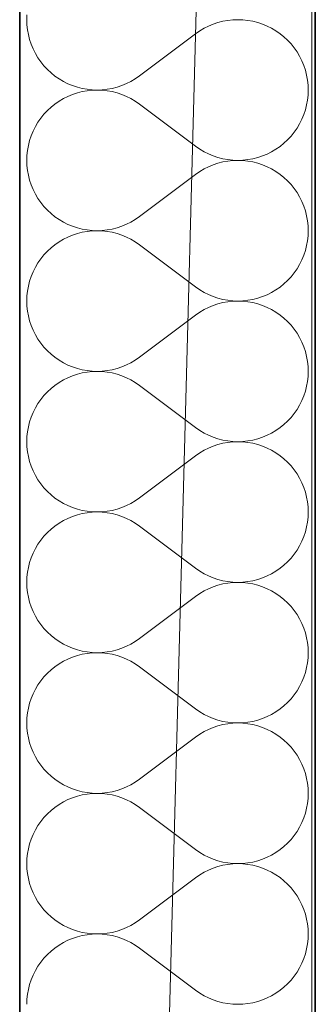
# Model space of a CAD drawing. Header units: millimetres. Extents: x -8078 to 241103, y -4319 to 602442.
# Tile 116 of 148: x 80170 to 80330, y 284562 to 285096. Entities that reach past the tile are written whole.
import ezdxf

# ---------------------------------------------------------------- set-up
doc = ezdxf.new("R2010")
doc.units = ezdxf.units.MM
doc.header["$MEASUREMENT"] = 0
for name, color, linetype in [('#podkład', 252, 'Continuous'), ('- A - ocieplenie', 7, 'Continuous'), ('Konstrukcja - Stropy', 7, 'Continuous')]:
    doc.layers.add(name, color=color, linetype=linetype)

# ---------------------------------------------------------------- blocks, each defined once
blk = doc.blocks.new('UHYGFFFF')
at = {"layer": '- A - ocieplenie', "color": 252, "linetype": 'Continuous', "lineweight": 35, "ltscale": 100}
for p, q in [((19777.48, 387506.86), (19777.48, 382744.35)), ((19937.48, 382893.65), (19937.48, 387506.86))]:
    blk.add_line(p, q, dxfattribs=at)
at = {"layer": '- A - ocieplenie', "color": 252, "linetype": 'Continuous', "lineweight": 13, "ltscale": 100}
for p, q in [((19781.38, 385617.1), (19781.29, 385614.38)), ((19781.29, 385614.38), (19781.38, 385611.66)), ((19781.38, 385611.66), (19781.68, 385608.96)), ((19879.72, 385610.93), (19877.29, 385609.71)), ((19882.23, 385611.97), (19879.72, 385610.93)), ((19884.81, 385612.83), (19882.23, 385611.97)), ((19887.45, 385613.51), (19884.81, 385612.83)), ((19890.13, 385613.99), (19887.45, 385613.51)), ((19892.83, 385614.28), (19890.13, 385613.99)), ((19895.55, 385614.38), (19892.83, 385614.28)), ((19898.27, 385614.29), (19895.55, 385614.38)), ((19900.97, 385614), (19898.27, 385614.29)), ((19903.65, 385613.52), (19900.97, 385614)), ((19906.29, 385612.84), (19903.65, 385613.52)), ((19908.87, 385611.99), (19906.29, 385612.84)), ((19911.38, 385610.95), (19908.87, 385611.99)), ((19913.82, 385609.73), (19911.38, 385610.95)), ((19781.68, 385608.96), (19782.16, 385606.28)), ((19782.16, 385606.28), (19782.83, 385603.64)), ((19872.72, 385606.76), (19842.24, 385583.91)), ((19874.95, 385608.32), (19872.72, 385606.76)), ((19877.29, 385609.71), (19874.95, 385608.32)), ((19916.16, 385608.34), (19913.82, 385609.73)), ((19918.39, 385606.79), (19916.16, 385608.34)), ((19920.51, 385605.09), (19918.39, 385606.79)), ((19782.83, 385603.64), (19783.69, 385601.06)), ((19783.69, 385601.06), (19784.73, 385598.55)), ((19922.5, 385603.23), (19920.51, 385605.09)), ((19924.36, 385601.24), (19922.5, 385603.23)), ((19926.06, 385599.12), (19924.36, 385601.24)), ((19784.73, 385598.55), (19785.95, 385596.12)), ((19785.95, 385596.12), (19787.34, 385593.78)), ((19927.62, 385596.89), (19926.06, 385599.12)), ((19929, 385594.55), (19927.62, 385596.89)), ((19787.34, 385593.78), (19788.89, 385591.54)), ((19788.89, 385591.54), (19790.6, 385589.43)), ((19790.6, 385589.43), (19792.45, 385587.44)), ((19930.22, 385592.12), (19929, 385594.55)), ((19931.26, 385589.6), (19930.22, 385592.12)), ((19932.12, 385587.02), (19931.26, 385589.6)), ((19792.45, 385587.44), (19794.45, 385585.58)), ((19794.45, 385585.58), (19796.56, 385583.88)), ((19932.8, 385584.39), (19932.12, 385587.02)), ((19933.28, 385581.71), (19932.8, 385584.39)), ((19796.56, 385583.88), (19798.8, 385582.33)), ((19798.8, 385582.33), (19801.14, 385580.94)), ((19801.14, 385580.94), (19803.57, 385579.72)), ((19803.57, 385579.72), (19806.09, 385578.68)), ((19806.09, 385578.68), (19808.67, 385577.82)), ((19830.14, 385577.84), (19832.72, 385578.7)), ((19832.72, 385578.7), (19835.24, 385579.74)), ((19835.24, 385579.74), (19837.67, 385580.96)), ((19837.67, 385580.96), (19840.01, 385582.35)), ((19840.01, 385582.35), (19842.24, 385583.91)), ((19933.57, 385579.01), (19933.28, 385581.71)), ((19933.67, 385576.29), (19933.57, 385579.01)), ((19806.09, 385573.89), (19803.57, 385572.85)), ((19808.67, 385574.75), (19806.09, 385573.89)), ((19808.67, 385577.82), (19811.31, 385577.15)), ((19811.31, 385575.42), (19808.67, 385574.75)), ((19811.31, 385577.15), (19813.98, 385576.67)), ((19813.98, 385575.9), (19811.31, 385575.42)), ((19813.98, 385576.67), (19816.69, 385576.38)), ((19816.69, 385576.19), (19813.98, 385575.9)), ((19816.69, 385576.38), (19819.41, 385576.29)), ((19819.41, 385576.29), (19816.69, 385576.19)), ((19819.41, 385576.29), (19822.13, 385576.39)), ((19822.13, 385576.19), (19819.41, 385576.29)), ((19822.13, 385576.39), (19824.83, 385576.68)), ((19824.83, 385575.9), (19822.13, 385576.19)), ((19824.83, 385576.68), (19827.51, 385577.16)), ((19827.51, 385575.41), (19824.83, 385575.9)), ((19827.51, 385577.16), (19830.14, 385577.84)), ((19830.14, 385574.74), (19827.51, 385575.41)), ((19832.72, 385573.87), (19830.14, 385574.74)), ((19835.24, 385572.83), (19832.72, 385573.87)), ((19933.28, 385570.86), (19933.57, 385573.57)), ((19933.57, 385573.57), (19933.67, 385576.29)), ((19796.56, 385568.7), (19794.45, 385566.99)), ((19798.8, 385570.25), (19796.56, 385568.7)), ((19801.14, 385571.63), (19798.8, 385570.25)), ((19803.57, 385572.85), (19801.14, 385571.63)), ((19837.67, 385571.61), (19835.24, 385572.83)), ((19840.01, 385570.22), (19837.67, 385571.61)), ((19842.24, 385568.67), (19840.01, 385570.22)), ((19872.72, 385545.81), (19842.24, 385568.67)), ((19932.12, 385565.55), (19932.8, 385568.19)), ((19932.8, 385568.19), (19933.28, 385570.86)), ((19790.6, 385563.15), (19788.89, 385561.03)), ((19792.45, 385565.14), (19790.6, 385563.15)), ((19794.45, 385566.99), (19792.45, 385565.14)), ((19930.22, 385560.46), (19931.26, 385562.97)), ((19931.26, 385562.97), (19932.12, 385565.55)), ((19787.34, 385558.79), (19785.95, 385556.46)), ((19788.89, 385561.03), (19787.34, 385558.79)), ((19927.62, 385555.68), (19929, 385558.02)), ((19929, 385558.02), (19930.22, 385560.46)), ((19784.73, 385554.02), (19783.69, 385551.51)), ((19785.95, 385556.46), (19784.73, 385554.02)), ((19924.36, 385551.33), (19926.06, 385553.45)), ((19926.06, 385553.45), (19927.62, 385555.68)), ((19782.83, 385548.93), (19782.16, 385546.29)), ((19783.69, 385551.51), (19782.83, 385548.93)), ((19918.39, 385545.78), (19920.51, 385547.49)), ((19920.51, 385547.49), (19922.5, 385549.34)), ((19922.5, 385549.34), (19924.36, 385551.33)), ((19781.68, 385543.62), (19781.38, 385540.91)), ((19782.16, 385546.29), (19781.68, 385543.62)), ((19872.72, 385545.81), (19874.95, 385544.26)), ((19874.95, 385544.26), (19877.29, 385542.87)), ((19877.29, 385542.87), (19879.72, 385541.65)), ((19879.72, 385541.65), (19882.23, 385540.6)), ((19908.87, 385540.59), (19911.38, 385541.63)), ((19911.38, 385541.63), (19913.82, 385542.84)), ((19913.82, 385542.84), (19916.16, 385544.23)), ((19916.16, 385544.23), (19918.39, 385545.78)), ((19781.38, 385540.91), (19781.29, 385538.19)), ((19781.29, 385538.19), (19781.38, 385535.47)), ((19882.23, 385540.6), (19884.81, 385539.74)), ((19884.81, 385536.64), (19882.23, 385535.78)), ((19884.81, 385539.74), (19887.45, 385539.07)), ((19887.45, 385537.31), (19884.81, 385536.64)), ((19887.45, 385539.07), (19890.13, 385538.58)), ((19890.13, 385537.8), (19887.45, 385537.31)), ((19890.13, 385538.58), (19892.83, 385538.29)), ((19892.83, 385538.09), (19890.13, 385537.8)), ((19892.83, 385538.29), (19895.55, 385538.19)), ((19895.55, 385538.19), (19892.83, 385538.09)), ((19895.55, 385538.19), (19898.27, 385538.29)), ((19898.27, 385538.1), (19895.55, 385538.19)), ((19898.27, 385538.29), (19900.97, 385538.58)), ((19900.97, 385537.81), (19898.27, 385538.1)), ((19900.97, 385538.58), (19903.65, 385539.06)), ((19903.65, 385537.33), (19900.97, 385537.81)), ((19903.65, 385539.06), (19906.29, 385539.73)), ((19906.29, 385536.65), (19903.65, 385537.33)), ((19906.29, 385539.73), (19908.87, 385540.59)), ((19908.87, 385535.8), (19906.29, 385536.65)), ((19781.38, 385535.47), (19781.68, 385532.77)), ((19781.68, 385532.77), (19782.16, 385530.09)), ((19874.95, 385532.13), (19872.72, 385530.57)), ((19877.29, 385533.52), (19874.95, 385532.13)), ((19879.72, 385534.74), (19877.29, 385533.52)), ((19882.23, 385535.78), (19879.72, 385534.74)), ((19911.38, 385534.76), (19908.87, 385535.8)), ((19913.82, 385533.54), (19911.38, 385534.76)), ((19916.16, 385532.15), (19913.82, 385533.54)), ((19918.39, 385530.6), (19916.16, 385532.15)), ((19782.16, 385530.09), (19782.83, 385527.45)), ((19782.83, 385527.45), (19783.69, 385524.87)), ((19872.72, 385530.57), (19842.24, 385507.72)), ((19920.51, 385528.9), (19918.39, 385530.6)), ((19922.5, 385527.04), (19920.51, 385528.9)), ((19924.36, 385525.05), (19922.5, 385527.04)), ((19783.69, 385524.87), (19784.73, 385522.36)), ((19784.73, 385522.36), (19785.95, 385519.93)), ((19926.06, 385522.93), (19924.36, 385525.05)), ((19927.62, 385520.7), (19926.06, 385522.93)), ((19929, 385518.36), (19927.62, 385520.7)), ((19785.95, 385519.93), (19787.34, 385517.59)), ((19787.34, 385517.59), (19788.89, 385515.35)), ((19788.89, 385515.35), (19790.6, 385513.24)), ((19930.22, 385515.93), (19929, 385518.36)), ((19931.26, 385513.41), (19930.22, 385515.93)), ((19790.6, 385513.24), (19792.45, 385511.25)), ((19792.45, 385511.25), (19794.45, 385509.39)), ((19794.45, 385509.39), (19796.56, 385507.69)), ((19932.12, 385510.83), (19931.26, 385513.41)), ((19932.8, 385508.2), (19932.12, 385510.83)), ((19796.56, 385507.69), (19798.8, 385506.14)), ((19798.8, 385506.14), (19801.14, 385504.75)), ((19801.14, 385504.75), (19803.57, 385503.53)), ((19835.24, 385503.55), (19837.67, 385504.77)), ((19837.67, 385504.77), (19840.01, 385506.16)), ((19840.01, 385506.16), (19842.24, 385507.72)), ((19933.28, 385505.52), (19932.8, 385508.2)), ((19933.57, 385502.81), (19933.28, 385505.52)), ((19803.57, 385503.53), (19806.09, 385502.49)), ((19806.09, 385502.49), (19808.67, 385501.63)), ((19808.67, 385501.63), (19811.31, 385500.96)), ((19811.31, 385499.23), (19808.67, 385498.56)), ((19811.31, 385500.96), (19813.98, 385500.48)), ((19813.98, 385499.71), (19811.31, 385499.23)), ((19813.98, 385500.48), (19816.69, 385500.19)), ((19816.69, 385500), (19813.98, 385499.71)), ((19816.69, 385500.19), (19819.41, 385500.1)), ((19819.41, 385500.1), (19816.69, 385500)), ((19819.41, 385500.1), (19822.13, 385500.2)), ((19822.13, 385500), (19819.41, 385500.1)), ((19822.13, 385500.2), (19824.83, 385500.49)), ((19824.83, 385499.7), (19822.13, 385500)), ((19824.83, 385500.49), (19827.51, 385500.97)), ((19827.51, 385499.22), (19824.83, 385499.7)), ((19827.51, 385500.97), (19830.14, 385501.65)), ((19830.14, 385498.54), (19827.51, 385499.22)), ((19830.14, 385501.65), (19832.72, 385502.51)), ((19832.72, 385502.51), (19835.24, 385503.55)), ((19933.67, 385500.1), (19933.57, 385502.81)), ((19933.57, 385497.38), (19933.67, 385500.1)), ((19798.8, 385494.06), (19796.56, 385492.51)), ((19801.14, 385495.44), (19798.8, 385494.06)), ((19803.57, 385496.66), (19801.14, 385495.44)), ((19806.09, 385497.7), (19803.57, 385496.66)), ((19808.67, 385498.56), (19806.09, 385497.7)), ((19832.72, 385497.68), (19830.14, 385498.54)), ((19835.24, 385496.64), (19832.72, 385497.68)), ((19837.67, 385495.42), (19835.24, 385496.64)), ((19840.01, 385494.03), (19837.67, 385495.42)), ((19842.24, 385492.48), (19840.01, 385494.03)), ((19932.8, 385492), (19933.28, 385494.67)), ((19933.28, 385494.67), (19933.57, 385497.38)), ((19792.45, 385488.95), (19790.6, 385486.96)), ((19794.45, 385490.8), (19792.45, 385488.95)), ((19796.56, 385492.51), (19794.45, 385490.8)), ((19872.72, 385469.62), (19842.24, 385492.48)), ((19931.26, 385486.78), (19932.12, 385489.36)), ((19932.12, 385489.36), (19932.8, 385492)), ((19788.89, 385484.84), (19787.34, 385482.6)), ((19790.6, 385486.96), (19788.89, 385484.84)), ((19929, 385481.83), (19930.22, 385484.26)), ((19930.22, 385484.26), (19931.26, 385486.78)), ((19784.73, 385477.83), (19783.69, 385475.32)), ((19785.95, 385480.26), (19784.73, 385477.83)), ((19787.34, 385482.6), (19785.95, 385480.26)), ((19926.06, 385477.26), (19927.62, 385479.49)), ((19927.62, 385479.49), (19929, 385481.83)), ((19782.83, 385472.74), (19782.16, 385470.1)), ((19783.69, 385475.32), (19782.83, 385472.74)), ((19920.51, 385471.3), (19922.5, 385473.15)), ((19922.5, 385473.15), (19924.36, 385475.14)), ((19924.36, 385475.14), (19926.06, 385477.26)), ((19781.68, 385467.42), (19781.38, 385464.72)), ((19782.16, 385470.1), (19781.68, 385467.42)), ((19872.72, 385469.62), (19874.95, 385468.07)), ((19874.95, 385468.07), (19877.29, 385466.68)), ((19877.29, 385466.68), (19879.72, 385465.46)), ((19913.82, 385466.65), (19916.16, 385468.04)), ((19916.16, 385468.04), (19918.39, 385469.59)), ((19918.39, 385469.59), (19920.51, 385471.3)), ((19781.38, 385464.72), (19781.29, 385462)), ((19781.29, 385462), (19781.38, 385459.28)), ((19879.72, 385465.46), (19882.23, 385464.41)), ((19882.23, 385464.41), (19884.81, 385463.55)), ((19884.81, 385463.55), (19887.45, 385462.88)), ((19887.45, 385462.88), (19890.13, 385462.39)), ((19890.13, 385461.61), (19887.45, 385461.12)), ((19890.13, 385462.39), (19892.83, 385462.1)), ((19892.83, 385461.9), (19890.13, 385461.61)), ((19892.83, 385462.1), (19895.55, 385462)), ((19895.55, 385462), (19892.83, 385461.9)), ((19895.55, 385462), (19898.27, 385462.1)), ((19898.27, 385461.91), (19895.55, 385462)), ((19898.27, 385462.1), (19900.97, 385462.39)), ((19900.97, 385461.62), (19898.27, 385461.91)), ((19900.97, 385462.39), (19903.65, 385462.87)), ((19903.65, 385461.13), (19900.97, 385461.62)), ((19903.65, 385462.87), (19906.29, 385463.54)), ((19906.29, 385463.54), (19908.87, 385464.4)), ((19908.87, 385464.4), (19911.38, 385465.44)), ((19911.38, 385465.44), (19913.82, 385466.65)), ((19781.38, 385459.28), (19781.68, 385456.58)), ((19781.68, 385456.58), (19782.16, 385453.9)), ((19877.29, 385457.33), (19874.95, 385455.94)), ((19879.72, 385458.55), (19877.29, 385457.33)), ((19882.23, 385459.59), (19879.72, 385458.55)), ((19884.81, 385460.45), (19882.23, 385459.59)), ((19887.45, 385461.12), (19884.81, 385460.45)), ((19906.29, 385460.46), (19903.65, 385461.13)), ((19908.87, 385459.61), (19906.29, 385460.46)), ((19911.38, 385458.57), (19908.87, 385459.61)), ((19913.82, 385457.35), (19911.38, 385458.57)), ((19916.16, 385455.96), (19913.82, 385457.35)), ((19782.16, 385453.9), (19782.83, 385451.26)), ((19782.83, 385451.26), (19783.69, 385448.68)), ((19872.72, 385454.38), (19842.24, 385431.52)), ((19874.95, 385455.94), (19872.72, 385454.38)), ((19918.39, 385454.41), (19916.16, 385455.96)), ((19920.51, 385452.7), (19918.39, 385454.41)), ((19922.5, 385450.85), (19920.51, 385452.7)), ((19924.36, 385448.86), (19922.5, 385450.85)), ((19783.69, 385448.68), (19784.73, 385446.17)), ((19784.73, 385446.17), (19785.95, 385443.74)), ((19926.06, 385446.74), (19924.36, 385448.86)), ((19927.62, 385444.51), (19926.06, 385446.74)), ((19785.95, 385443.74), (19787.34, 385441.4)), ((19787.34, 385441.4), (19788.89, 385439.16)), ((19929, 385442.17), (19927.62, 385444.51)), ((19930.22, 385439.74), (19929, 385442.17)), ((19788.89, 385439.16), (19790.6, 385437.05)), ((19790.6, 385437.05), (19792.45, 385435.05)), ((19792.45, 385435.05), (19794.45, 385433.2)), ((19931.26, 385437.22), (19930.22, 385439.74)), ((19932.12, 385434.64), (19931.26, 385437.22)), ((19794.45, 385433.2), (19796.56, 385431.5)), ((19796.56, 385431.5), (19798.8, 385429.94)), ((19798.8, 385429.94), (19801.14, 385428.56)), ((19837.67, 385428.58), (19840.01, 385429.97)), ((19840.01, 385429.97), (19842.24, 385431.52)), ((19932.8, 385432.01), (19932.12, 385434.64)), ((19933.28, 385429.33), (19932.8, 385432.01)), ((19801.14, 385428.56), (19803.57, 385427.34)), ((19803.57, 385427.34), (19806.09, 385426.3)), ((19806.09, 385426.3), (19808.67, 385425.44)), ((19808.67, 385425.44), (19811.31, 385424.77)), ((19811.31, 385424.77), (19813.98, 385424.29)), ((19813.98, 385424.29), (19816.69, 385424)), ((19816.69, 385424), (19819.41, 385423.91)), ((19819.41, 385423.91), (19822.13, 385424)), ((19822.13, 385424), (19824.83, 385424.3)), ((19824.83, 385424.3), (19827.51, 385424.78)), ((19827.51, 385424.78), (19830.14, 385425.46)), ((19830.14, 385425.46), (19832.72, 385426.32)), ((19832.72, 385426.32), (19835.24, 385427.36)), ((19835.24, 385427.36), (19837.67, 385428.58)), ((19933.57, 385426.62), (19933.28, 385429.33)), ((19933.67, 385423.91), (19933.57, 385426.62)), ((19801.14, 385419.25), (19798.8, 385417.87)), ((19803.57, 385420.47), (19801.14, 385419.25)), ((19806.09, 385421.51), (19803.57, 385420.47)), ((19808.67, 385422.37), (19806.09, 385421.51)), ((19811.31, 385423.04), (19808.67, 385422.37)), ((19813.98, 385423.52), (19811.31, 385423.04)), ((19816.69, 385423.81), (19813.98, 385423.52)), ((19819.41, 385423.91), (19816.69, 385423.81)), ((19822.13, 385423.81), (19819.41, 385423.91)), ((19824.83, 385423.51), (19822.13, 385423.81)), ((19827.51, 385423.03), (19824.83, 385423.51)), ((19830.14, 385422.35), (19827.51, 385423.03)), ((19832.72, 385421.49), (19830.14, 385422.35)), ((19835.24, 385420.45), (19832.72, 385421.49)), ((19837.67, 385419.23), (19835.24, 385420.45)), ((19840.01, 385417.84), (19837.67, 385419.23)), ((19933.28, 385418.48), (19933.57, 385421.19)), ((19933.57, 385421.19), (19933.67, 385423.91)), ((19794.45, 385414.61), (19792.45, 385412.76)), ((19796.56, 385416.32), (19794.45, 385414.61)), ((19798.8, 385417.87), (19796.56, 385416.32)), ((19842.24, 385416.29), (19840.01, 385417.84)), ((19872.72, 385393.43), (19842.24, 385416.29)), ((19932.12, 385413.17), (19932.8, 385415.8)), ((19932.8, 385415.8), (19933.28, 385418.48)), ((19788.89, 385408.65), (19787.34, 385406.41)), ((19790.6, 385410.77), (19788.89, 385408.65)), ((19792.45, 385412.76), (19790.6, 385410.77)), ((19929, 385405.64), (19930.22, 385408.07)), ((19930.22, 385408.07), (19931.26, 385410.59)), ((19931.26, 385410.59), (19932.12, 385413.17)), ((19785.95, 385404.07), (19784.73, 385401.64)), ((19787.34, 385406.41), (19785.95, 385404.07)), ((19926.06, 385401.07), (19927.62, 385403.3)), ((19927.62, 385403.3), (19929, 385405.64)), ((19783.69, 385399.13), (19782.83, 385396.55)), ((19784.73, 385401.64), (19783.69, 385399.13)), ((19922.5, 385396.96), (19924.36, 385398.95)), ((19924.36, 385398.95), (19926.06, 385401.07)), ((19782.16, 385393.91), (19781.68, 385391.23)), ((19782.83, 385396.55), (19782.16, 385393.91)), ((19872.72, 385393.43), (19874.95, 385391.88)), ((19916.16, 385391.85), (19918.39, 385393.4)), ((19918.39, 385393.4), (19920.51, 385395.11)), ((19920.51, 385395.11), (19922.5, 385396.96)), ((19781.38, 385388.53), (19781.29, 385385.81)), ((19781.68, 385391.23), (19781.38, 385388.53)), ((19874.95, 385391.88), (19877.29, 385390.49)), ((19877.29, 385390.49), (19879.72, 385389.27)), ((19879.72, 385389.27), (19882.23, 385388.22)), ((19882.23, 385388.22), (19884.81, 385387.36)), ((19884.81, 385387.36), (19887.45, 385386.69)), ((19887.45, 385386.69), (19890.13, 385386.2)), ((19900.97, 385386.2), (19903.65, 385386.68)), ((19903.65, 385386.68), (19906.29, 385387.35)), ((19906.29, 385387.35), (19908.87, 385388.21)), ((19908.87, 385388.21), (19911.38, 385389.25)), ((19911.38, 385389.25), (19913.82, 385390.46)), ((19913.82, 385390.46), (19916.16, 385391.85)), ((19781.29, 385385.81), (19781.38, 385383.09)), ((19781.38, 385383.09), (19781.68, 385380.39)), ((19879.72, 385382.35), (19877.29, 385381.14)), ((19882.23, 385383.4), (19879.72, 385382.35)), ((19884.81, 385384.26), (19882.23, 385383.4)), ((19887.45, 385384.93), (19884.81, 385384.26)), ((19890.13, 385385.42), (19887.45, 385384.93)), ((19890.13, 385386.2), (19892.83, 385385.91)), ((19892.83, 385385.71), (19890.13, 385385.42)), ((19892.83, 385385.91), (19895.55, 385385.81)), ((19895.55, 385385.81), (19892.83, 385385.71)), ((19895.55, 385385.81), (19898.27, 385385.91)), ((19898.27, 385385.72), (19895.55, 385385.81)), ((19898.27, 385385.91), (19900.97, 385386.2)), ((19900.97, 385385.43), (19898.27, 385385.72)), ((19903.65, 385384.94), (19900.97, 385385.43)), ((19906.29, 385384.27), (19903.65, 385384.94)), ((19908.87, 385383.42), (19906.29, 385384.27)), ((19911.38, 385382.38), (19908.87, 385383.42)), ((19913.82, 385381.16), (19911.38, 385382.38)), ((19781.68, 385380.39), (19782.16, 385377.71)), ((19782.16, 385377.71), (19782.83, 385375.07)), ((19872.72, 385378.19), (19842.24, 385355.33)), ((19874.95, 385379.74), (19872.72, 385378.19)), ((19877.29, 385381.14), (19874.95, 385379.74)), ((19916.16, 385379.77), (19913.82, 385381.16)), ((19918.39, 385378.22), (19916.16, 385379.77)), ((19920.51, 385376.51), (19918.39, 385378.22)), ((19922.5, 385374.66), (19920.51, 385376.51)), ((19782.83, 385375.07), (19783.69, 385372.49)), ((19783.69, 385372.49), (19784.73, 385369.98)), ((19924.36, 385372.67), (19922.5, 385374.66)), ((19926.06, 385370.55), (19924.36, 385372.67)), ((19784.73, 385369.98), (19785.95, 385367.55)), ((19785.95, 385367.55), (19787.34, 385365.21)), ((19927.62, 385368.32), (19926.06, 385370.55)), ((19929, 385365.98), (19927.62, 385368.32)), ((19930.22, 385363.55), (19929, 385365.98)), ((19787.34, 385365.21), (19788.89, 385362.97)), ((19788.89, 385362.97), (19790.6, 385360.85)), ((19790.6, 385360.85), (19792.45, 385358.86)), ((19931.26, 385361.03), (19930.22, 385363.55)), ((19932.12, 385358.45), (19931.26, 385361.03)), ((19792.45, 385358.86), (19794.45, 385357.01)), ((19794.45, 385357.01), (19796.56, 385355.3)), ((19796.56, 385355.3), (19798.8, 385353.75)), ((19840.01, 385353.78), (19842.24, 385355.33)), ((19932.8, 385355.82), (19932.12, 385358.45)), ((19933.28, 385353.14), (19932.8, 385355.82)), ((19798.8, 385353.75), (19801.14, 385352.37)), ((19801.14, 385352.37), (19803.57, 385351.15)), ((19803.57, 385351.15), (19806.09, 385350.11)), ((19806.09, 385350.11), (19808.67, 385349.25)), ((19830.14, 385349.27), (19832.72, 385350.13)), ((19832.72, 385350.13), (19835.24, 385351.17)), ((19835.24, 385351.17), (19837.67, 385352.39)), ((19837.67, 385352.39), (19840.01, 385353.78)), ((19933.57, 385350.43), (19933.28, 385353.14)), ((19933.67, 385347.72), (19933.57, 385350.43)), ((19803.57, 385344.28), (19801.14, 385343.06)), ((19806.09, 385345.32), (19803.57, 385344.28)), ((19808.67, 385346.18), (19806.09, 385345.32)), ((19808.67, 385349.25), (19811.31, 385348.58)), ((19811.31, 385346.85), (19808.67, 385346.18)), ((19811.31, 385348.58), (19813.98, 385348.1)), ((19813.98, 385347.33), (19811.31, 385346.85)), ((19813.98, 385348.1), (19816.69, 385347.81)), ((19816.69, 385347.62), (19813.98, 385347.33)), ((19816.69, 385347.81), (19819.41, 385347.72)), ((19819.41, 385347.72), (19816.69, 385347.62)), ((19819.41, 385347.72), (19822.13, 385347.81)), ((19822.13, 385347.62), (19819.41, 385347.72)), ((19822.13, 385347.81), (19824.83, 385348.11)), ((19824.83, 385347.32), (19822.13, 385347.62)), ((19824.83, 385348.11), (19827.51, 385348.59)), ((19827.51, 385346.84), (19824.83, 385347.32)), ((19827.51, 385348.59), (19830.14, 385349.27)), ((19830.14, 385346.16), (19827.51, 385346.84)), ((19832.72, 385345.3), (19830.14, 385346.16)), ((19835.24, 385344.26), (19832.72, 385345.3)), ((19837.67, 385343.04), (19835.24, 385344.26)), ((19933.28, 385342.29), (19933.57, 385345)), ((19933.57, 385345), (19933.67, 385347.72)), ((19796.56, 385340.13), (19794.45, 385338.42)), ((19798.8, 385341.68), (19796.56, 385340.13)), ((19801.14, 385343.06), (19798.8, 385341.68)), ((19840.01, 385341.65), (19837.67, 385343.04)), ((19842.24, 385340.1), (19840.01, 385341.65)), ((19872.72, 385317.24), (19842.24, 385340.1)), ((19932.12, 385336.98), (19932.8, 385339.61)), ((19932.8, 385339.61), (19933.28, 385342.29)), ((19790.6, 385334.58), (19788.89, 385332.46)), ((19792.45, 385336.57), (19790.6, 385334.58)), ((19794.45, 385338.42), (19792.45, 385336.57)), ((19930.22, 385331.88), (19931.26, 385334.4)), ((19931.26, 385334.4), (19932.12, 385336.98)), ((19787.34, 385330.22), (19785.95, 385327.88)), ((19788.89, 385332.46), (19787.34, 385330.22)), ((19927.62, 385327.11), (19929, 385329.45)), ((19929, 385329.45), (19930.22, 385331.88)), ((19783.69, 385322.94), (19782.83, 385320.36)), ((19784.73, 385325.45), (19783.69, 385322.94)), ((19785.95, 385327.88), (19784.73, 385325.45)), ((19922.5, 385320.77), (19924.36, 385322.76)), ((19924.36, 385322.76), (19926.06, 385324.88)), ((19926.06, 385324.88), (19927.62, 385327.11)), ((19782.16, 385317.72), (19781.68, 385315.04)), ((19782.83, 385320.36), (19782.16, 385317.72)), ((19918.39, 385317.21), (19920.51, 385318.92)), ((19920.51, 385318.92), (19922.5, 385320.77)), ((19781.38, 385312.34), (19781.29, 385309.62)), ((19781.68, 385315.04), (19781.38, 385312.34)), ((19872.72, 385317.24), (19874.95, 385315.69)), ((19874.95, 385315.69), (19877.29, 385314.3)), ((19877.29, 385314.3), (19879.72, 385313.08)), ((19879.72, 385313.08), (19882.23, 385312.03)), ((19882.23, 385312.03), (19884.81, 385311.17)), ((19906.29, 385311.16), (19908.87, 385312.02)), ((19908.87, 385312.02), (19911.38, 385313.06)), ((19911.38, 385313.06), (19913.82, 385314.27)), ((19913.82, 385314.27), (19916.16, 385315.66)), ((19916.16, 385315.66), (19918.39, 385317.21)), ((19781.29, 385309.62), (19781.38, 385306.9)), ((19781.38, 385306.9), (19781.68, 385304.2)), ((19882.23, 385307.21), (19879.72, 385306.16)), ((19884.81, 385308.07), (19882.23, 385307.21)), ((19884.81, 385311.17), (19887.45, 385310.5)), ((19887.45, 385308.74), (19884.81, 385308.07)), ((19887.45, 385310.5), (19890.13, 385310.01)), ((19890.13, 385309.23), (19887.45, 385308.74)), ((19890.13, 385310.01), (19892.83, 385309.72)), ((19892.83, 385309.52), (19890.13, 385309.23)), ((19892.83, 385309.72), (19895.55, 385309.62)), ((19895.55, 385309.62), (19892.83, 385309.52)), ((19895.55, 385309.62), (19898.27, 385309.72)), ((19898.27, 385309.52), (19895.55, 385309.62)), ((19898.27, 385309.72), (19900.97, 385310)), ((19900.97, 385309.24), (19898.27, 385309.52)), ((19900.97, 385310), (19903.65, 385310.49)), ((19903.65, 385308.75), (19900.97, 385309.24)), ((19903.65, 385310.49), (19906.29, 385311.16)), ((19906.29, 385308.08), (19903.65, 385308.75)), ((19908.87, 385307.22), (19906.29, 385308.08)), ((19911.38, 385306.18), (19908.87, 385307.22)), ((19781.68, 385304.2), (19782.16, 385301.52)), ((19782.16, 385301.52), (19782.83, 385298.88)), ((19872.72, 385302), (19842.24, 385279.14)), ((19874.95, 385303.55), (19872.72, 385302)), ((19877.29, 385304.94), (19874.95, 385303.55)), ((19879.72, 385306.16), (19877.29, 385304.94)), ((19913.82, 385304.97), (19911.38, 385306.18)), ((19916.16, 385303.58), (19913.82, 385304.97)), ((19918.39, 385302.03), (19916.16, 385303.58)), ((19920.51, 385300.32), (19918.39, 385302.03)), ((19782.83, 385298.88), (19783.69, 385296.3)), ((19783.69, 385296.3), (19784.73, 385293.79)), ((19922.5, 385298.47), (19920.51, 385300.32)), ((19924.36, 385296.48), (19922.5, 385298.47)), ((19926.06, 385294.36), (19924.36, 385296.48)), ((19784.73, 385293.79), (19785.95, 385291.36)), ((19785.95, 385291.36), (19787.34, 385289.02)), ((19927.62, 385292.13), (19926.06, 385294.36)), ((19929, 385289.79), (19927.62, 385292.13)), ((19787.34, 385289.02), (19788.89, 385286.78)), ((19788.89, 385286.78), (19790.6, 385284.66)), ((19930.22, 385287.36), (19929, 385289.79)), ((19931.26, 385284.84), (19930.22, 385287.36)), ((19790.6, 385284.66), (19792.45, 385282.67)), ((19792.45, 385282.67), (19794.45, 385280.82)), ((19794.45, 385280.82), (19796.56, 385279.11)), ((19932.12, 385282.26), (19931.26, 385284.84)), ((19932.8, 385279.63), (19932.12, 385282.26)), ((19796.56, 385279.11), (19798.8, 385277.56)), ((19798.8, 385277.56), (19801.14, 385276.18)), ((19801.14, 385276.18), (19803.57, 385274.96)), ((19803.57, 385274.96), (19806.09, 385273.92)), ((19832.72, 385273.94), (19835.24, 385274.98)), ((19835.24, 385274.98), (19837.67, 385276.2)), ((19837.67, 385276.2), (19840.01, 385277.59)), ((19840.01, 385277.59), (19842.24, 385279.14)), ((19933.28, 385276.95), (19932.8, 385279.63)), ((19933.57, 385274.24), (19933.28, 385276.95)), ((19806.09, 385273.92), (19808.67, 385273.06)), ((19808.67, 385269.99), (19806.09, 385269.13)), ((19808.67, 385273.06), (19811.31, 385272.39)), ((19811.31, 385270.66), (19808.67, 385269.99)), ((19811.31, 385272.39), (19813.98, 385271.91)), ((19813.98, 385271.14), (19811.31, 385270.66)), ((19813.98, 385271.91), (19816.69, 385271.62)), ((19816.69, 385271.43), (19813.98, 385271.14)), ((19816.69, 385271.62), (19819.41, 385271.52)), ((19819.41, 385271.52), (19816.69, 385271.43)), ((19819.41, 385271.52), (19822.13, 385271.62)), ((19822.13, 385271.43), (19819.41, 385271.52)), ((19822.13, 385271.62), (19824.83, 385271.92)), ((19824.83, 385271.13), (19822.13, 385271.43)), ((19824.83, 385271.92), (19827.51, 385272.4)), ((19827.51, 385270.65), (19824.83, 385271.13)), ((19827.51, 385272.4), (19830.14, 385273.08)), ((19830.14, 385269.97), (19827.51, 385270.65)), ((19830.14, 385273.08), (19832.72, 385273.94)), ((19832.72, 385269.11), (19830.14, 385269.97)), ((19933.67, 385271.52), (19933.57, 385274.24)), ((19933.57, 385268.81), (19933.67, 385271.52)), ((19798.8, 385265.49), (19796.56, 385263.93)), ((19801.14, 385266.87), (19798.8, 385265.49)), ((19803.57, 385268.09), (19801.14, 385266.87)), ((19806.09, 385269.13), (19803.57, 385268.09)), ((19835.24, 385268.07), (19832.72, 385269.11)), ((19837.67, 385266.85), (19835.24, 385268.07)), ((19840.01, 385265.46), (19837.67, 385266.85)), ((19842.24, 385263.91), (19840.01, 385265.46)), ((19932.8, 385263.42), (19933.28, 385266.1)), ((19933.28, 385266.1), (19933.57, 385268.81)), ((19792.45, 385260.38), (19790.6, 385258.38)), ((19794.45, 385262.23), (19792.45, 385260.38)), ((19796.56, 385263.93), (19794.45, 385262.23)), ((19872.72, 385241.05), (19842.24, 385263.91)), ((19931.26, 385258.21), (19932.12, 385260.79)), ((19932.12, 385260.79), (19932.8, 385263.42)), ((19787.34, 385254.03), (19785.95, 385251.69)), ((19788.89, 385256.27), (19787.34, 385254.03)), ((19790.6, 385258.38), (19788.89, 385256.27)), ((19929, 385253.26), (19930.22, 385255.69)), ((19930.22, 385255.69), (19931.26, 385258.21)), ((19784.73, 385249.26), (19783.69, 385246.75)), ((19785.95, 385251.69), (19784.73, 385249.26)), ((19924.36, 385246.57), (19926.06, 385248.69)), ((19926.06, 385248.69), (19927.62, 385250.92)), ((19927.62, 385250.92), (19929, 385253.26)), ((19782.83, 385244.17), (19782.16, 385241.53)), ((19783.69, 385246.75), (19782.83, 385244.17)), ((19918.39, 385241.02), (19920.51, 385242.73)), ((19920.51, 385242.73), (19922.5, 385244.58)), ((19922.5, 385244.58), (19924.36, 385246.57)), ((19781.68, 385238.85), (19781.38, 385236.15)), ((19782.16, 385241.53), (19781.68, 385238.85)), ((19872.72, 385241.05), (19874.95, 385239.49)), ((19874.95, 385239.49), (19877.29, 385238.1)), ((19877.29, 385238.1), (19879.72, 385236.88)), ((19911.38, 385236.86), (19913.82, 385238.08)), ((19913.82, 385238.08), (19916.16, 385239.47)), ((19916.16, 385239.47), (19918.39, 385241.02)), ((19781.38, 385236.15), (19781.29, 385233.43)), ((19781.29, 385233.43), (19781.38, 385230.71)), ((19879.72, 385236.88), (19882.23, 385235.84)), ((19882.23, 385235.84), (19884.81, 385234.98)), ((19884.81, 385234.98), (19887.45, 385234.31)), ((19887.45, 385232.55), (19884.81, 385231.88)), ((19887.45, 385234.31), (19890.13, 385233.82)), ((19890.13, 385233.04), (19887.45, 385232.55)), ((19890.13, 385233.82), (19892.83, 385233.53)), ((19892.83, 385233.33), (19890.13, 385233.04)), ((19892.83, 385233.53), (19895.55, 385233.43)), ((19895.55, 385233.43), (19892.83, 385233.33)), ((19895.55, 385233.43), (19898.27, 385233.52)), ((19898.27, 385233.33), (19895.55, 385233.43)), ((19898.27, 385233.52), (19900.97, 385233.81)), ((19900.97, 385233.04), (19898.27, 385233.33)), ((19900.97, 385233.81), (19903.65, 385234.3)), ((19903.65, 385232.56), (19900.97, 385233.04)), ((19903.65, 385234.3), (19906.29, 385234.97)), ((19906.29, 385231.89), (19903.65, 385232.56)), ((19906.29, 385234.97), (19908.87, 385235.82)), ((19908.87, 385235.82), (19911.38, 385236.86)), ((19781.38, 385230.71), (19781.68, 385228.01)), ((19781.68, 385228.01), (19782.16, 385225.33)), ((19874.95, 385227.36), (19872.72, 385225.81)), ((19877.29, 385228.75), (19874.95, 385227.36)), ((19879.72, 385229.97), (19877.29, 385228.75)), ((19882.23, 385231.02), (19879.72, 385229.97)), ((19884.81, 385231.88), (19882.23, 385231.02)), ((19908.87, 385231.03), (19906.29, 385231.89)), ((19911.38, 385229.99), (19908.87, 385231.03)), ((19913.82, 385228.78), (19911.38, 385229.99)), ((19916.16, 385227.39), (19913.82, 385228.78)), ((19918.39, 385225.84), (19916.16, 385227.39)), ((19782.16, 385225.33), (19782.83, 385222.69)), ((19782.83, 385222.69), (19783.69, 385220.11)), ((19872.72, 385225.81), (19842.24, 385202.95)), ((19920.51, 385224.13), (19918.39, 385225.84)), ((19922.5, 385222.28), (19920.51, 385224.13)), ((19924.36, 385220.29), (19922.5, 385222.28)), ((19783.69, 385220.11), (19784.73, 385217.6)), ((19784.73, 385217.6), (19785.95, 385215.17)), ((19926.06, 385218.17), (19924.36, 385220.29)), ((19927.62, 385215.94), (19926.06, 385218.17)), ((19785.95, 385215.17), (19787.34, 385212.83)), ((19787.34, 385212.83), (19788.89, 385210.59)), ((19929, 385213.6), (19927.62, 385215.94)), ((19930.22, 385211.17), (19929, 385213.6)), ((19931.26, 385208.65), (19930.22, 385211.17)), ((19788.89, 385210.59), (19790.6, 385208.47)), ((19790.6, 385208.47), (19792.45, 385206.48)), ((19792.45, 385206.48), (19794.45, 385204.63)), ((19932.12, 385206.07), (19931.26, 385208.65)), ((19932.8, 385203.44), (19932.12, 385206.07)), ((19794.45, 385204.63), (19796.56, 385202.92)), ((19796.56, 385202.92), (19798.8, 385201.37)), ((19798.8, 385201.37), (19801.14, 385199.99)), ((19835.24, 385198.79), (19837.67, 385200.01)), ((19837.67, 385200.01), (19840.01, 385201.4)), ((19840.01, 385201.4), (19842.24, 385202.95)), ((19933.28, 385200.76), (19932.8, 385203.44)), ((19933.57, 385198.05), (19933.28, 385200.76)), ((19801.14, 385199.99), (19803.57, 385198.77)), ((19803.57, 385198.77), (19806.09, 385197.73)), ((19806.09, 385197.73), (19808.67, 385196.87)), ((19808.67, 385196.87), (19811.31, 385196.2)), ((19811.31, 385196.2), (19813.98, 385195.72)), ((19813.98, 385194.95), (19811.31, 385194.47)), ((19813.98, 385195.72), (19816.69, 385195.43)), ((19816.69, 385195.24), (19813.98, 385194.95)), ((19816.69, 385195.43), (19819.41, 385195.33)), ((19819.41, 385195.33), (19816.69, 385195.24)), ((19819.41, 385195.33), (19822.13, 385195.43)), ((19822.13, 385195.24), (19819.41, 385195.33)), ((19822.13, 385195.43), (19824.83, 385195.73)), ((19824.83, 385194.94), (19822.13, 385195.24)), ((19824.83, 385195.73), (19827.51, 385196.21)), ((19827.51, 385194.46), (19824.83, 385194.94)), ((19827.51, 385196.21), (19830.14, 385196.89)), ((19830.14, 385196.89), (19832.72, 385197.75)), ((19832.72, 385197.75), (19835.24, 385198.79)), ((19933.67, 385195.33), (19933.57, 385198.05)), ((19933.57, 385192.62), (19933.67, 385195.33)), ((19801.14, 385190.68), (19798.8, 385189.3)), ((19803.57, 385191.9), (19801.14, 385190.68)), ((19806.09, 385192.94), (19803.57, 385191.9)), ((19808.67, 385193.8), (19806.09, 385192.94)), ((19811.31, 385194.47), (19808.67, 385193.8)), ((19830.14, 385193.78), (19827.51, 385194.46)), ((19832.72, 385192.92), (19830.14, 385193.78)), ((19835.24, 385191.88), (19832.72, 385192.92)), ((19837.67, 385190.66), (19835.24, 385191.88)), ((19840.01, 385189.27), (19837.67, 385190.66)), ((19932.8, 385187.23), (19933.28, 385189.91)), ((19933.28, 385189.91), (19933.57, 385192.62)), ((19792.45, 385184.18), (19790.6, 385182.19)), ((19794.45, 385186.04), (19792.45, 385184.18)), ((19796.56, 385187.74), (19794.45, 385186.04)), ((19798.8, 385189.3), (19796.56, 385187.74)), ((19842.24, 385187.72), (19840.01, 385189.27)), ((19872.72, 385164.86), (19842.24, 385187.72)), ((19931.26, 385182.02), (19932.12, 385184.6)), ((19932.12, 385184.6), (19932.8, 385187.23)), ((19788.89, 385180.08), (19787.34, 385177.84)), ((19790.6, 385182.19), (19788.89, 385180.08)), ((19929, 385177.07), (19930.22, 385179.5)), ((19930.22, 385179.5), (19931.26, 385182.02)), ((19785.95, 385175.5), (19784.73, 385173.07)), ((19787.34, 385177.84), (19785.95, 385175.5)), ((19926.06, 385172.5), (19927.62, 385174.73)), ((19927.62, 385174.73), (19929, 385177.07)), ((19783.69, 385170.56), (19782.83, 385167.98)), ((19784.73, 385173.07), (19783.69, 385170.56)), ((19920.51, 385166.54), (19922.5, 385168.39)), ((19922.5, 385168.39), (19924.36, 385170.38)), ((19924.36, 385170.38), (19926.06, 385172.5)), ((19782.16, 385165.34), (19781.68, 385162.66)), ((19782.83, 385167.98), (19782.16, 385165.34)), ((19872.72, 385164.86), (19874.95, 385163.3)), ((19874.95, 385163.3), (19877.29, 385161.91)), ((19913.82, 385161.89), (19916.16, 385163.28)), ((19916.16, 385163.28), (19918.39, 385164.83)), ((19918.39, 385164.83), (19920.51, 385166.54)), ((19781.38, 385159.96), (19781.29, 385157.24)), ((19781.68, 385162.66), (19781.38, 385159.96)), ((19877.29, 385161.91), (19879.72, 385160.69)), ((19879.72, 385160.69), (19882.23, 385159.65)), ((19882.23, 385159.65), (19884.81, 385158.79)), ((19884.81, 385158.79), (19887.45, 385158.12)), ((19887.45, 385158.12), (19890.13, 385157.63)), ((19890.13, 385157.63), (19892.83, 385157.34)), ((19892.83, 385157.34), (19895.55, 385157.24)), ((19895.55, 385157.24), (19898.27, 385157.33)), ((19898.27, 385157.33), (19900.97, 385157.62)), ((19900.97, 385157.62), (19903.65, 385158.11)), ((19903.65, 385158.11), (19906.29, 385158.78)), ((19906.29, 385158.78), (19908.87, 385159.63)), ((19908.87, 385159.63), (19911.38, 385160.67)), ((19911.38, 385160.67), (19913.82, 385161.89)), ((19781.29, 385157.24), (19781.38, 385154.52)), ((19781.38, 385154.52), (19781.68, 385151.82)), ((19877.29, 385152.56), (19874.95, 385151.17)), ((19879.72, 385153.78), (19877.29, 385152.56)), ((19882.23, 385154.83), (19879.72, 385153.78)), ((19884.81, 385155.69), (19882.23, 385154.83)), ((19887.45, 385156.36), (19884.81, 385155.69)), ((19890.13, 385156.85), (19887.45, 385156.36)), ((19892.83, 385157.14), (19890.13, 385156.85)), ((19895.55, 385157.24), (19892.83, 385157.14)), ((19898.27, 385157.14), (19895.55, 385157.24)), ((19900.97, 385156.85), (19898.27, 385157.14)), ((19903.65, 385156.37), (19900.97, 385156.85)), ((19906.29, 385155.7), (19903.65, 385156.37)), ((19908.87, 385154.84), (19906.29, 385155.7)), ((19911.38, 385153.8), (19908.87, 385154.84)), ((19913.82, 385152.59), (19911.38, 385153.8)), ((19916.16, 385151.2), (19913.82, 385152.59)), ((19781.68, 385151.82), (19782.16, 385149.14)), ((19782.16, 385149.14), (19782.83, 385146.5)), ((19872.72, 385149.62), (19842.24, 385126.76)), ((19874.95, 385151.17), (19872.72, 385149.62)), ((19918.39, 385149.65), (19916.16, 385151.2)), ((19920.51, 385147.94), (19918.39, 385149.65)), ((19922.5, 385146.09), (19920.51, 385147.94)), ((19782.83, 385146.5), (19783.69, 385143.92)), ((19783.69, 385143.92), (19784.73, 385141.41)), ((19784.73, 385141.41), (19785.95, 385138.98)), ((19924.36, 385144.1), (19922.5, 385146.09)), ((19926.06, 385141.98), (19924.36, 385144.1)), ((19927.62, 385139.75), (19926.06, 385141.98)), ((19785.95, 385138.98), (19787.34, 385136.64)), ((19787.34, 385136.64), (19788.89, 385134.4)), ((19929, 385137.41), (19927.62, 385139.75)), ((19930.22, 385134.98), (19929, 385137.41)), ((19788.89, 385134.4), (19790.6, 385132.28)), ((19790.6, 385132.28), (19792.45, 385130.29)), ((19931.26, 385132.46), (19930.22, 385134.98)), ((19932.12, 385129.88), (19931.26, 385132.46)), ((19792.45, 385130.29), (19794.45, 385128.44)), ((19794.45, 385128.44), (19796.56, 385126.73)), ((19796.56, 385126.73), (19798.8, 385125.18)), ((19840.01, 385125.21), (19842.24, 385126.76)), ((19932.8, 385127.24), (19932.12, 385129.88)), ((19933.28, 385124.57), (19932.8, 385127.24)), ((19798.8, 385125.18), (19801.14, 385123.8)), ((19801.14, 385123.8), (19803.57, 385122.58)), ((19803.57, 385122.58), (19806.09, 385121.54)), ((19806.09, 385121.54), (19808.67, 385120.68)), ((19808.67, 385120.68), (19811.31, 385120.01)), ((19811.31, 385120.01), (19813.98, 385119.53)), ((19824.83, 385119.54), (19827.51, 385120.02)), ((19827.51, 385120.02), (19830.14, 385120.69)), ((19830.14, 385120.69), (19832.72, 385121.56)), ((19832.72, 385121.56), (19835.24, 385122.6)), ((19835.24, 385122.6), (19837.67, 385123.82)), ((19837.67, 385123.82), (19840.01, 385125.21)), ((19933.57, 385121.86), (19933.28, 385124.57)), ((19933.67, 385119.14), (19933.57, 385121.86)), ((19803.57, 385115.71), (19801.14, 385114.49)), ((19806.09, 385116.75), (19803.57, 385115.71)), ((19808.67, 385117.61), (19806.09, 385116.75)), ((19811.31, 385118.28), (19808.67, 385117.61)), ((19813.98, 385118.76), (19811.31, 385118.28)), ((19813.98, 385119.53), (19816.69, 385119.24)), ((19816.69, 385119.05), (19813.98, 385118.76)), ((19816.69, 385119.24), (19819.41, 385119.14)), ((19819.41, 385119.14), (19816.69, 385119.05)), ((19819.41, 385119.14), (19822.13, 385119.24)), ((19822.13, 385119.04), (19819.41, 385119.14)), ((19822.13, 385119.24), (19824.83, 385119.54)), ((19824.83, 385118.75), (19822.13, 385119.04)), ((19827.51, 385118.27), (19824.83, 385118.75)), ((19830.14, 385117.59), (19827.51, 385118.27)), ((19832.72, 385116.73), (19830.14, 385117.59)), ((19835.24, 385115.69), (19832.72, 385116.73)), ((19837.67, 385114.47), (19835.24, 385115.69)), ((19933.28, 385113.72), (19933.57, 385116.43)), ((19933.57, 385116.43), (19933.67, 385119.14)), ((19794.45, 385109.85), (19792.45, 385107.99)), ((19796.56, 385111.55), (19794.45, 385109.85)), ((19798.8, 385113.1), (19796.56, 385111.55)), ((19801.14, 385114.49), (19798.8, 385113.1)), ((19840.01, 385113.08), (19837.67, 385114.47)), ((19842.24, 385111.52), (19840.01, 385113.08)), ((19872.72, 385088.67), (19842.24, 385111.52)), ((19932.12, 385108.41), (19932.8, 385111.04)), ((19932.8, 385111.04), (19933.28, 385113.72)), ((19790.6, 385106), (19788.89, 385103.89)), ((19792.45, 385107.99), (19790.6, 385106)), ((19930.22, 385103.31), (19931.26, 385105.83)), ((19931.26, 385105.83), (19932.12, 385108.41)), ((19785.95, 385099.31), (19784.73, 385096.88)), ((19787.34, 385101.65), (19785.95, 385099.31)), ((19788.89, 385103.89), (19787.34, 385101.65)), ((19927.62, 385098.54), (19929, 385100.88)), ((19929, 385100.88), (19930.22, 385103.31)), ((19783.69, 385094.37), (19782.83, 385091.79)), ((19784.73, 385096.88), (19783.69, 385094.37)), ((19922.5, 385092.2), (19924.36, 385094.19)), ((19924.36, 385094.19), (19926.06, 385096.31)), ((19926.06, 385096.31), (19927.62, 385098.54)), ((19782.16, 385089.15), (19781.68, 385086.47)), ((19782.83, 385091.79), (19782.16, 385089.15)), ((19872.72, 385088.67), (19874.95, 385087.11)), ((19916.16, 385087.09), (19918.39, 385088.64)), ((19918.39, 385088.64), (19920.51, 385090.34)), ((19920.51, 385090.34), (19922.5, 385092.2)), ((19781.38, 385083.77), (19781.29, 385081.05)), ((19781.68, 385086.47), (19781.38, 385083.77)), ((19874.95, 385087.11), (19877.29, 385085.72)), ((19877.29, 385085.72), (19879.72, 385084.5)), ((19879.72, 385084.5), (19882.23, 385083.46)), ((19882.23, 385083.46), (19884.81, 385082.6)), ((19906.29, 385082.59), (19908.87, 385083.44)), ((19908.87, 385083.44), (19911.38, 385084.48)), ((19911.38, 385084.48), (19913.82, 385085.7)), ((19913.82, 385085.7), (19916.16, 385087.09)), ((19884.81, 385082.6), (19887.45, 385081.93)), ((19887.45, 385081.93), (19890.13, 385081.44)), ((19890.13, 385081.44), (19892.83, 385081.15)), ((19892.83, 385081.15), (19895.55, 385081.05)), ((19895.55, 385081.05), (19898.27, 385081.14)), ((19898.27, 385081.14), (19900.97, 385081.43)), ((19900.97, 385081.43), (19903.65, 385081.91)), ((19903.65, 385081.91), (19906.29, 385082.59))]:
    blk.add_line(p, q, dxfattribs=at)
at = {"color": 252, "linetype": 'Continuous', "lineweight": 35, "ltscale": 100}
blk.add_line((19937.48, 385806.86), (19937.48, 384926.86), dxfattribs=at)
at = {"layer": 'Konstrukcja - Stropy', "color": 252, "linetype": 'Continuous', "lineweight": 13, "ltscale": 100}
for p, q in [((19935.63, 390812.63), (19935.63, 382844.47)), ((19800.39, 382902.44), (19937.48, 388030.59)), ((19937.48, 382893.65), (19937.48, 388030.59))]:
    blk.add_line(p, q, dxfattribs=at)

msp = doc.modelspace()

# ---------------------------------------------------------------- block references
at = {"layer": '#podkład'}
msp.add_blockref('UHYGFFFF', (60392.7, -100518.68), dxfattribs=at)

doc.saveas('drawing.dxf')
